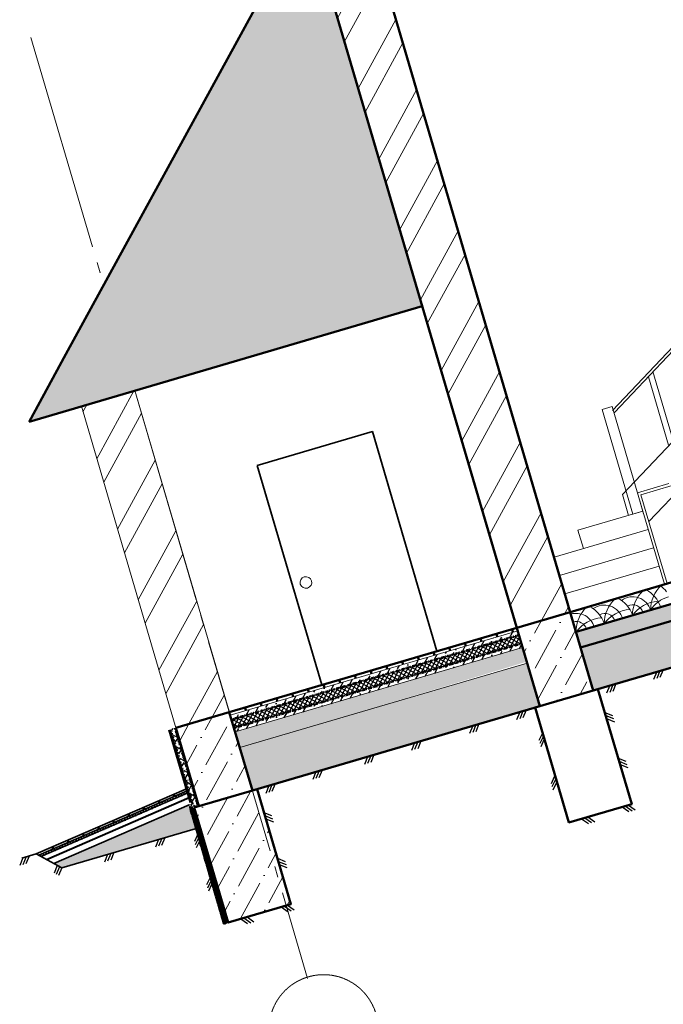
# Model space of a CAD drawing. Header units: millimetres. Extents: x -2096172177 to 2055029645, y -728784453 to 1899906214.
# Tile 103 of 109: x 1885187497 to 1892788845, y 1830433353 to 1842070595. Entities that reach past the tile are written whole.
import ezdxf

# ---------------------------------------------------------------- set-up
doc = ezdxf.new("R2010")
doc.units = ezdxf.units.MM
doc.linetypes.add('ACAD_ISO03W100', pattern=[30, 12, -18])
doc.linetypes.add('DASHDOT_axis', pattern=[24, 20, -1.5, 1, -1.5])
for name, color, linetype, lineweight in [('Внутренние стены', 3, 'Continuous', 35), ('дюбеля', 20, 'Continuous', 25), ('Лестница и ступ', 100, 'Continuous', 18), ('линии', 3, 'Continuous', 20), ('Наружные стены', 1, 'Continuous', 50), ('Уровни пола', 240, 'Continuous', 50), ('Штриховки', 212, 'Continuous', 25), ('эркер разрез', 240, 'Continuous', 35)]:
    doc.layers.add(name, color=color, linetype=linetype, lineweight=lineweight)
doc.linetypes.add('ограждение1', pattern='A,6.35,-2.54,[133,ltypeshp.shx,S=2.54,R=0,X=-2.54,Y=0],-2.54,25.4', length=36.83)
pattern_1 = [(45, (1306721.64, 685615.73), (84.1899, 308.696304), [396.875, -79.375, 0, -79.375])]
pattern_2 = [(45, (-28062.61, -19934.545), (33.6759605, 123.4785217), [158.75, -31.75, 0, -31.75])]

# ---------------------------------------------------------------- blocks, each defined once
blk = doc.blocks.new('Фасад (на основе 1 эт)')
at = {"layer": 'Наружные стены', "lineweight": 20, "ltscale": 10}
h = blk.add_hatch(dxfattribs=at)
h.set_pattern_fill('AR-SAND', color=5)
h.set_pattern_definition([(37.5, (-28062.61, -19934.545), (-1.6000313, 48.9413237), [0, -38.608, 0, -43.18, 0, -41.275]), (7.5, (-28062.61, -19934.545), (44.9523283, 71.68251), [0, -20.828, 0, -34.798, 0, -13.335]), (327.5, (-28093.85, -19934.545), (79.099237, 0.1437185), [0, -12.7, 0, -45.72, 0, -59.69]), (317.5, (-28093.85, -19934.545), (76.3556452, 22.2929323), [0, -6.35, 0, -29.972, 0, -34.29])])
h.paths.add_polyline_path([(1805074.554, 952425.777), (1805134.554, 952425.777), (1807119.554, 952440.777), (1807119.554, 952575.777), (1804374.554, 952575.777), (1804374.554, 952425.777)])
at = {"layer": 'Наружные стены', "lineweight": 20}
h = blk.add_hatch(dxfattribs=at)
h.set_pattern_fill('AR-SAND', color=5)
h.set_pattern_definition([(37.5, (-17607.61, -19934.545), (-1.6000313, 48.9413237), [0, -38.608, 0, -43.18, 0, -41.275]), (7.5, (-17607.61, -19934.545), (44.9523283, 71.68251), [0, -20.828, 0, -34.798, 0, -13.335]), (327.5, (-17638.85, -19934.545), (79.099237, 0.1437185), [0, -12.7, 0, -45.72, 0, -59.69]), (317.5, (-17638.85, -19934.545), (76.3556452, 22.2929323), [0, -6.35, 0, -29.972, 0, -34.29])])
h.paths.add_polyline_path([(1815529.554, 952425.777), (1815589.554, 952425.777), (1817574.554, 952428.166), (1817574.554, 952575.777), (1807629.554, 952575.718), (1807629.554, 952425.718)])
at = {"layer": 'Штриховки', "lineweight": 20}
h = blk.add_hatch(dxfattribs=at)
h.set_pattern_fill('ANSI32', color=5)
h.set_pattern_definition([(45, (1306721.64, 685615.73), (-336.7596, 336.7596), []), (45, (1306946.15, 685615.73), (-336.7596, 336.7596), [])])
h.paths.add_polyline_path([(1804374.554, 955840.777), (1803864.554, 955840.777), (1803864.554, 952765.777), (1804374.554, 952765.777), (1804374.554, 952765.777)])
h.paths.add_polyline_path([(1807629.554, 959865.777), (1807429.554, 959865.777), (1807290.03, 959865.777), (1807119.554, 959695.433), (1807119.554, 952765.777), (1807629.554, 952765.777), (1807629.554, 952765.777)])
h.paths.add_polyline_path([(1818084.554, 956675.777), (1817574.554, 956675.777), (1817574.554, 955235.777), (1818084.554, 955235.777)])
h.paths.add_polyline_path([(1816884.554, 959865.777), (1816374.554, 959865.777), (1816374.554, 959265.777), (1816884.554, 959265.777)])
h = blk.add_hatch(dxfattribs=at)
h.set_pattern_fill('TILE3', color=256, scale=4, pattern_type=2)
h.set_pattern_definition([(331.6993, (1747741.899, 862003.465), (400.0000576, -199.9994338), [29.5296, -2923.4334]), (323.9727, (1747761.899, 862012.465), (1400.0000374, -999.9971696), [27.203, -2693.0886]), (84.8572, (1747606.8986, 861963.465), (1600.011055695, 17800.00007994), [196.7922, -19884.0456]), (46.8476, (1747630.899, 861973.465), (2800.00097714, 2999.9999452), [21.9318, -4364.4114]), (90, (1747624.9, 861959.47), (-200, 1e-14), [4, -196]), (59.0362, (1747624.9, 861963.465), (200.000376, 400.00013), [11.662, -1154.529]), (63.4349, (1747606.9, 861963.465), (0.00026, 199.99991), [15.6524, -431.5614]), (49.899, (1747613.899, 861977.465), (1000.0034381, 1200.0000194), [24.8394, -4943.0642]), (0, (1747606.9, 861963.47), (0, 200), [18, -182]), (16.2602, (1747671.899, 862003.465), (3400.0000822, 999.9997206), [25, -4974.9998]), (20.556, (1747651.899, 862012.465), (999.9999944, 399.999059), [34.176, -1674.6242]), (7.4314, (1747683.899, 862024.465), (2999.99995095, 399.9995566), [23.1948, -4615.7704]), (36.0273, (1747629.899, 861996.465), (799.9999886, 599.9985412), [27.203, -2693.0886]), (28.3007, (1747645.899, 861989.465), (2199.9998857, 1199.9972714), [29.5296, -2923.4334]), (352.5686, (1747706.899, 862027.465), (1599.9999323, -199.9997773), [23.1948, -4615.7704]), (339.444, (1747729.899, 862024.465), (599.999965, -199.9994856), [34.176, -1674.6242]), (343.7398, (1747717.899, 862010.465), (1400.00003287, -399.99988495), [25, -4974.9998]), (0, (1747695.9, 862010.47), (0, 200), [22, -178]), (275.1429, (1747789.2586, 862159.465), (200.00529586, -2200.000015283), [196.7922, -19884.0486]), (0, (1747788.9, 861963.47), (0, 200), [18, -182]), (310.101, (1747783.899, 861996.465), (2200.00711284, -2600.00006477), [24.8394, -4943.0642]), (296.5651, (1747799.9, 861977.465), (200.00017, -200.0001), [15.6524, -431.5614]), (300.9638, (1747782.9, 861973.465), (400.000703, -599.999947), [11.662, -1154.529]), (90, (1747788.9, 861959.47), (-200, 1e-14), [4, -196]), (313.1524, (1747767.899, 861989.465), (200.0001161, -200.0000718), [21.9318, -4364.4114])])
h.paths.add_polyline_path([(1803864.554, 956340.777), (1803364.554, 955840.777), (1807119.554, 955840.777), (1807119.554, 959595.777)])
at = {"layer": 'Штриховки', "linetype": 'Continuous', "lineweight": 25}
h = blk.add_hatch(dxfattribs=at)
h.set_pattern_fill('ANSI37', color=256, scale=0.5)
h.set_pattern_definition([(45, (-2691210.35, -1341112.99), (-56.1266008, 56.1266008), []), (135, (-2691210.35, -1341112.99), (-56.1266008, -56.1266008), [])])
h.paths.add_polyline_path([(1803848.831, 952765.777), (1803821.516, 952765.777), (1803821.516, 952025.777), (1803848.831, 952025.777)])
at = {"layer": 'Штриховки', "lineweight": 20, "ltscale": 10}
h = blk.add_hatch(dxfattribs=at)
h.set_pattern_fill('ANSI36', color=5)
h.set_pattern_definition(pattern_1)
h.paths.add_polyline_path([(1804374.554, 952765.777), (1803864.554, 952765.777), (1803864.554, 952015.427), (1804374.554, 952015.427)])
at = {"layer": 'Штриховки'}
h = blk.add_hatch(dxfattribs=at)
h.set_pattern_fill('ANSI36', color=5, scale=20)
h.set_pattern_definition(pattern_2)
h.paths.add_polyline_path([(1807119.554, 952695.777), (1807119.554, 952735.777), (1804374.554, 952735.777), (1804374.554, 952695.777)])
at = {"layer": 'Штриховки', "lineweight": 20, "ltscale": 10}
h = blk.add_hatch(dxfattribs=at)
h.set_pattern_fill('ANSI36', color=5)
h.set_pattern_definition(pattern_1)
h.paths.add_polyline_path([(1807629.554, 952765.777), (1807119.554, 952765.777), (1807119.554, 952015.427), (1807629.554, 952015.427)])
at = {"layer": 'Штриховки', "linetype": 'Continuous', "lineweight": 25}
h = blk.add_hatch(dxfattribs=at)
h.set_pattern_fill('ANSI37', color=256, scale=10)
h.set_pattern_definition([(45, (1738789.194, 858432.59), (-22.45064, 22.45064), []), (135, (1738789.194, 858432.59), (-22.45064, -22.45064), [])])
h.paths.add_polyline_path([(1804374.554, 952695.777), (1804374.554, 952615.777), (1807119.554, 952615.777), (1807119.554, 952695.777)])
at = {"layer": 'Штриховки'}
h = blk.add_hatch(dxfattribs=at)
h.set_pattern_fill('ANSI36', color=5, scale=20)
h.set_pattern_definition(pattern_2)
h.paths.add_polyline_path([(1807119.554, 952575.777), (1807119.554, 952615.777), (1804374.554, 952615.777), (1804374.554, 952575.777)])
h = blk.add_hatch(dxfattribs=at)
h.set_pattern_fill('AR-CONC', color=5)
h.set_pattern_definition([(50, (-28062.61, -19934.55), (182.184669, -15.939086), [19.05, -209.55]), (355, (-28062.6, -19934.55), (-35.243421, 191.056845), [15.24, -167.640584]), (100.451445, (-28047.43, -19935.87), (146.941247, 175.117752), [16.190009, -178.090245]), (46.1842, (-28062.6, -19883.75), (271.07904, -42.042328), [28.575, -314.325]), (96.635558, (-28040.02, -19887.25), (237.404134, 247.426125), [24.285023, -267.13561]), (351.184151, (-28062.6, -19883.75), (237.404134, 247.426125), [22.859967, -251.459732]), (21, (-28037.21, -19896.45), (151.614391, -102.265198), [19.05, -209.55]), (326, (-28037.2, -19896.45), (61.802028, 184.187966), [15.24, -167.64]), (71.451445, (-28024.57, -19904.97), (213.41642, 81.922769), [16.190009, -178.089938]), (37.5, (-28062.61, -19934.545), (3.0886033, 84.5550389), [0, -165.608, 0, -170.18, 0, -168.275]), (7.5, (-28062.61, -19934.545), (66.8196625, 100.180575), [0, -97.028, 0, -161.798, 0, -64.135]), (327.5, (-28119.25, -19934.545), (135.5905952, -5.728744), [0, -63.5, 0, -198.12, 0, -262.89]), (317.5, (-28144.65, -19934.55), (148.1291814, 25.426491), [0, -82.55, 0, -131.572, 0, -186.69])])
h.paths.add_polyline_path([(1803779.522, 952026.311), (1803779.48, 952026.311), (1803779.48, 952051.465), (1802440.889, 951885.041), (1802498.557, 951826.844), (1803778.971, 951826.844)])
h.paths.add_polyline_path([(1807119.554, 952285.877), (1807119.554, 952305.297), (1807119.554, 952425.777), (1805134.554, 952425.777), (1805074.554, 952425.777), (1804374.554, 952425.777), (1804374.554, 952015.777), (1807119.554, 952015.777)])
h = blk.add_hatch(dxfattribs=at)
h.set_pattern_fill('AR-CONC', color=5)
h.set_pattern_definition([(50, (1747606.9, 861959.47), (182.18467, -15.93909), [19.05, -209.55]), (355, (1747606.9, 861959.47), (-35.24342, 191.05685), [15.24, -167.64058]), (100.45144, (1747622.08, 861958.14), (146.94125, 175.11775), [16.19, -178.09024]), (46.1842, (1747606.9, 862010.27), (271.07904, -42.04233), [28.575, -314.325]), (96.63556, (1747629.5, 862006.76), (237.40413, 247.4261), [24.285, -267.1356]), (351.18415, (1747606.9, 862010.27), (237.4041, 247.4261), [22.86, -251.4597]), (21, (1747632.3, 861997.57), (151.6144, -102.2652), [19.05, -209.55]), (326, (1747632.3, 861997.57), (61.80203, 184.18797), [15.24, -167.64]), (71.45144, (1747644.93, 861989.04), (213.41642, 81.92277), [16.19, -178.08994]), (37.5, (1747606.9, 861959.465), (3.088603, 84.55504), [0, -165.608, 0, -170.18, 0, -168.275]), (7.5, (1747606.9, 861959.465), (66.81966, 100.180575), [0, -97.028, 0, -161.798, 0, -64.135]), (327.5, (1747550.26, 861959.465), (135.590595, -5.728744), [0, -63.5, 0, -198.12, 0, -262.89]), (317.5, (1747524.86, 861959.47), (148.12918, 25.42649), [0, -82.55, 0, -131.572, 0, -186.69])])
h.paths.add_polyline_path([(1807629.554, 952425.777), (1807629.554, 952015.777), (1817574.554, 952015.777), (1817574.554, 952425.777)])
at = {"layer": 'Штриховки', "linetype": 'Continuous', "lineweight": 25}
h = blk.add_hatch(dxfattribs=at)
h.set_pattern_fill('ANSI37', color=256, scale=0.5)
h.set_pattern_definition([(45, (1658828.3983, 817842.4235), (-1.122532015, 1.122532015), []), (135, (1658828.3983, 817842.4235), (-1.122532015, -1.122532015), [])])
h.paths.add_polyline_path([(1803776.445, 950913.928), (1803803.76, 950913.928), (1803806.837, 952026.311), (1803779.522, 952026.311)])
h = blk.add_hatch(dxfattribs=at)
h.set_pattern_fill('ANSI37', color=256, scale=0.5, angle=-90)
h.set_pattern_definition([(315, (-540177.49, 5666543.75), (56.1266008, 56.1266008), []), (45, (-540177.49, 5666543.75), (-56.1266008, 56.1266008), [])])
h.paths.add_polyline_path([(1803822.738, 952053.626), (1803779.48, 952053.626), (1803779.48, 952026.311), (1803822.738, 952026.311)])
at = {"layer": 'Штриховки', "lineweight": 20, "ltscale": 10}
h = blk.add_hatch(dxfattribs=at)
h.set_pattern_fill('ANSI36', color=5)
h.set_pattern_definition(pattern_1)
h.paths.add_polyline_path([(1803819.551, 952015.777), (1803819.551, 950915.777), (1804419.551, 950915.777), (1804419.551, 952015.777)])
h = blk.add_hatch(dxfattribs=at)
h.set_pattern_fill('ANSI36', color=5)
h.set_pattern_definition(pattern_1)
h.paths.add_polyline_path([(1804419.551, 950915.777), (1804419.551, 952015.777), (1803819.551, 952015.777), (1803819.551, 950915.777)])
at = {"linetype": 'DASHDOT_axis', "lineweight": 15, "ltscale": 100}
for p, q in [((1804374.554, 959217.203), (1804374.554, 956850.777)), ((1804374.554, 955840.777), (1804374.554, 950217.203))]:
    blk.add_line(p, q, dxfattribs=at)
at = {"linetype": 'DASHDOT_axis'}
blk.add_circle((1804383.801, 949730.206), 500, dxfattribs=at)
at = {"layer": 'Внутренние стены', "color": 1, "linetype": 'DASHDOT_axis', "lineweight": 15, "ltscale": 100}
blk.add_line((1804374.554, 952735.777), (1804374.554, 952765.777), dxfattribs=at)
at = {"layer": 'дюбеля', "linetype": 'ACAD_ISO03W100', "lineweight": 15, "ltscale": 100}
for p, q in [((1803817.708, 952558.52), (1803817.708, 952589.964)), ((1803858.425, 952574.212), (1803819.548, 952574.212)), ((1803817.708, 952408.52), (1803817.708, 952439.964)), ((1803858.425, 952424.212), (1803819.548, 952424.212)), ((1803817.708, 952258.52), (1803817.708, 952289.964)), ((1803858.425, 952274.212), (1803819.548, 952274.212)), ((1803817.817, 952113.331), (1803817.817, 952144.775)), ((1803858.842, 952129.023), (1803820.255, 952129.023)), ((1803774.17, 951963.928), (1803774.17, 951995.371)), ((1803814.887, 951979.62), (1803776.011, 951979.62)), ((1803774.17, 951813.928), (1803774.17, 951845.371)), ((1803814.887, 951829.62), (1803776.011, 951829.62)), ((1803774.17, 951663.928), (1803774.17, 951695.371)), ((1803814.887, 951679.62), (1803776.011, 951679.62)), ((1803774.17, 951513.928), (1803774.17, 951545.371)), ((1803814.887, 951529.62), (1803776.011, 951529.62)), ((1803774.17, 951363.928), (1803774.17, 951395.371)), ((1803814.887, 951379.62), (1803776.011, 951379.62))]:
    blk.add_line(p, q, dxfattribs=at)
at = {"layer": 'Лестница и ступ'}
for p, q in [((1808522.91, 954430.043), (1812518.032, 956770.528)), ((1808535.547, 954408.472), (1812530.669, 956748.957)), ((1812348.728, 955969.692), (1808392.137, 953664.681)), ((1812450.669, 955615.777), (1808554.36, 953358.423)), ((1808926.014, 954633.768), (1808926.014, 953980.903)), ((1808976.635, 954669.241), (1808976.806, 954008.734)), ((1808392.137, 953664.681), (1808392.137, 953465.777)), ((1808529.36, 953440.992), (1808529.36, 953640.992)), ((1808529.36, 953640.992), (1808829.36, 953640.992)), ((1808554.36, 953440.992), (1808554.36, 953615.992)), ((1808554.36, 953615.992), (1808854.36, 953615.992)), ((1807909.669, 953465.777), (1808529.554, 953465.777)), ((1807909.669, 953465.777), (1807909.669, 953290.777)), ((1808529.554, 953465.777), (1808529.554, 952767.263)), ((1808554.36, 953440.992), (1808554.36, 952765.777)), ((1807629.554, 953290.777), (1808529.554, 953290.777)), ((1807629.554, 953290.777), (1807629.554, 952765.777)), ((1807629.554, 953115.777), (1808529.554, 953115.777)), ((1807629.554, 952940.777), (1808529.554, 952940.777)), ((1807629.554, 952765.777), (1808529.554, 952765.777))]:
    blk.add_line(p, q, dxfattribs=at)
blk.add_lwpolyline([(1808434.271, 953465.777), (1808529.36, 953465.777), (1808529.36, 954465.777), (1808434.271, 954465.777)], close=True, dxfattribs=at)
at = {"layer": 'Наружные стены'}
for p, q in [((1807119.554, 952015.777), (1807119.554, 959865.777)), ((1807629.554, 952015.777), (1807629.554, 959865.777)), ((1803864.554, 952015.777), (1803864.554, 952765.777)), ((1803864.554, 952765.777), (1804374.554, 952765.777)), ((1804374.554, 952015.777), (1804374.554, 952765.777)), ((1807119.554, 952765.777), (1807629.554, 952765.777)), ((1807629.554, 952765.777), (1812299.554, 952765.777)), ((1807629.554, 952575.777), (1817574.554, 952575.777)), ((1807629.554, 952425.777), (1817574.554, 952425.777))]:
    blk.add_line(p, q, dxfattribs=at)
at = {"layer": 'Наружные стены', "lineweight": 15}
for p, q in [((1803864.554, 952015.777), (1803864.554, 955840.777)), ((1804374.554, 952015.777), (1804374.554, 955840.777))]:
    blk.add_line(p, q, dxfattribs=at)
at = {"layer": 'Наружные стены', "lineweight": 20}
for p, q in [((1804374.554, 952765.777), (1807119.554, 952765.777)), ((1804374.554, 952735.777), (1807119.554, 952735.777)), ((1807119.554, 952765.777), (1807119.554, 952765.777)), ((1807119.554, 952735.777), (1807119.554, 952735.777)), ((1804374.554, 952695.777), (1807119.554, 952695.777)), ((1807119.554, 952695.777), (1807119.554, 952695.777)), ((1804374.554, 952615.777), (1807119.554, 952615.777)), ((1804374.554, 952575.777), (1807119.554, 952575.777)), ((1807119.554, 952615.777), (1807119.554, 952615.777)), ((1807119.554, 952575.777), (1807119.554, 952575.777)), ((1804374.554, 952425.777), (1807119.554, 952425.777)), ((1807119.554, 952425.777), (1807119.554, 952425.777))]:
    blk.add_line(p, q, dxfattribs=at)
at = {"layer": 'Наружные стены', "ltscale": 100}
for points in [[(1803819.551, 952015.777), (1804419.551, 952015.777), (1804419.551, 950915.777), (1803819.551, 950915.777)], [(1803819.551, 952015.777), (1804419.551, 952015.777), (1804419.551, 950915.777), (1803819.551, 950915.777)], [(1807074.551, 952015.777), (1807674.551, 952015.777), (1807674.551, 950915.777), (1807074.551, 950915.777)]]:
    blk.add_lwpolyline(points, close=True, dxfattribs=at)
at = {"layer": 'Уровни пола', "color": 1}
for p, q in [((1803864.554, 956340.777), (1807119.554, 959595.777)), ((1803864.554, 956340.777), (1803364.554, 955840.777)), ((1803364.554, 955840.777), (1807119.554, 955840.777))]:
    blk.add_line(p, q, dxfattribs=at)
at = {"layer": 'Уровни пола'}
for p, q in [((1804374.554, 952765.777), (1807119.554, 952765.777)), ((1807629.554, 952765.777), (1810374.554, 952765.777)), ((1805074.554, 952425.777), (1805074.554, 952425.777)), ((1805074.554, 952425.777), (1805074.554, 952425.777)), ((1805074.554, 952425.777), (1805074.554, 952425.777))]:
    blk.add_line(p, q, dxfattribs=at)
at = {"layer": 'Уровни пола', "color": 1, "lineweight": 50}
for p, q in [((1804524.554, 952735.777), (1804524.554, 952765.777)), ((1804674.554, 952735.777), (1804674.554, 952765.777)), ((1804824.554, 952735.777), (1804824.554, 952765.777)), ((1804974.554, 952735.777), (1804974.554, 952765.777)), ((1805124.554, 952735.777), (1805124.554, 952765.777)), ((1805274.554, 952735.777), (1805274.554, 952765.777)), ((1805424.554, 952735.777), (1805424.554, 952765.777)), ((1805574.554, 952735.777), (1805574.554, 952765.777)), ((1805724.554, 952735.777), (1805724.554, 952765.777)), ((1805874.554, 952735.777), (1805874.554, 952765.777)), ((1806024.554, 952735.777), (1806024.554, 952765.777)), ((1806174.554, 952735.777), (1806174.554, 952765.777)), ((1806324.554, 952735.777), (1806324.554, 952765.777)), ((1806474.554, 952735.777), (1806474.554, 952765.777)), ((1806624.554, 952735.777), (1806624.554, 952765.777)), ((1806774.554, 952735.777), (1806774.554, 952765.777)), ((1806924.554, 952735.777), (1806924.554, 952765.777)), ((1807074.554, 952735.777), (1807074.554, 952765.777))]:
    blk.add_line(p, q, dxfattribs=at)
at = {"layer": 'Уровни пола', "ltscale": 100}
blk.add_line((1807629.554, 952765.777), (1812299.554, 952765.777), dxfattribs=at)
at = {"layer": 'Уровни пола', "linetype": 'ACAD_ISO03W100', "lineweight": 53, "ltscale": 0.2}
for p, q in [((1804374.554, 952695.777), (1807119.554, 952695.777)), ((1804374.554, 952615.777), (1807119.554, 952615.777))]:
    blk.add_line(p, q, dxfattribs=at)
at = {"layer": 'Уровни пола', "color": 5}
for p, q in [((1804374.554, 952015.777), (1807119.554, 952015.777)), ((1807629.554, 952015.777), (1817574.554, 952015.777))]:
    blk.add_line(p, q, dxfattribs=at)
at = {"layer": 'Уровни пола', "lineweight": 18}
for centre, radius, start, end in [((1807924.715, 952490.545), 307.22, 116.3782192, 163.8930063), ((1807629.554, 952572.847), 173.065, 359.8510013, 90), ((1807623.473, 952565.93), 275.796, 2.0462628, 46.4372672), ((1807899.093, 952572.847), 173.065, 359.8510013, 109.6985189), ((1808194.254, 952490.545), 307.22, 116.3782192, 163.8930063), ((1807893.012, 952565.93), 275.796, 2.0462628, 46.4372672), ((1808168.633, 952572.847), 173.065, 359.8510013, 109.6985189), ((1808463.793, 952490.545), 307.22, 116.3782192, 163.8930063), ((1808636.834, 952490.545), 307.22, 116.3782192, 163.8930063), ((1808162.552, 952565.93), 275.796, 2.0462628, 46.4372672), ((1808284.638, 952601.696), 262.365, 21.0137052, 38.7112307), ((1807629.554, 952572.397), 99.82, 0, 90), ((1807905.518, 952575.059), 93.433, 358.3678226, 105.3414475), ((1808168.633, 952572.397), 99.82, 0, 101.7158041), ((1808532.131, 952347.924), 297.06, 90, 129.8658998), ((1807819.967, 952344.39), 297.06, 76.1587333, 129.8658998), ((1808089.507, 952344.39), 297.06, 76.1587333, 129.8658998), ((1808359.046, 952344.39), 297.06, 76.1587333, 129.8658998)]:
    blk.add_arc(centre, radius, start, end, dxfattribs=at)
at = {"layer": 'Штриховки', "lineweight": 60, "ltscale": 100}
blk.add_line((1803802.342, 952765.48), (1803802.342, 952070.523), dxfattribs=at)
at = {"layer": 'Штриховки', "linetype": 'ACAD_ISO03W100', "lineweight": 35, "ltscale": 0.2}
for p, q in [((1803809.93, 952054.831), (1803810.541, 952762.368)), ((1803854.258, 952027.576), (1803854.258, 952765.777)), ((1803809.187, 950915.727), (1803809.187, 952015.727))]:
    blk.add_line(p, q, dxfattribs=at)
at = {"layer": 'Штриховки', "linetype": 'ACAD_ISO03W100', "lineweight": 15}
for p, q in [((1803821.516, 952053.626), (1803821.516, 952765.777)), ((1803848.831, 952765.777), (1803848.831, 952025.777)), ((1803821.516, 952037.648), (1803821.516, 952041.209))]:
    blk.add_line(p, q, dxfattribs=at)
at = {"layer": 'Штриховки', "lineweight": 35, "ltscale": 100}
for p, q in [((1802311.318, 952015.8), (1803799.858, 952200.866)), ((1802328.963, 951997.994), (1803799.858, 952180.866)), ((1802344.855, 951981.956), (1803802.227, 952163.147)), ((1802311.34, 952015.777), (1802174.848, 952015.777)), ((1802311.318, 952015.8), (1802498.557, 951826.844)), ((1802440.889, 951885.041), (1803782.114, 952051.792)), ((1802498.557, 951826.844), (1803772.856, 951826.844))]:
    blk.add_line(p, q, dxfattribs=at)
at = {"layer": 'Штриховки', "linetype": 'ACAD_ISO03W100', "lineweight": 70, "ltscale": 0.9}
blk.add_line((1802343.375, 951988.836), (1803802.342, 952169.522), dxfattribs=at)
at = {"layer": 'Штриховки', "linetype": 'ограждение1', "lineweight": 40, "ltscale": 0.1}
blk.add_line((1802386.76, 951939.667), (1803802.342, 952118.328), dxfattribs=at)
at = {"layer": 'Штриховки', "lineweight": 50}
for p, q in [((1803075.011, 952110.748), (1803075.011, 952091.468)), ((1803225.011, 952129.397), (1803225.011, 952114.747)), ((1803375.011, 952148.046), (1803375.011, 952128.715)), ((1803525.011, 952166.695), (1803525.011, 952147.339)), ((1803675.011, 952185.344), (1803675.011, 952165.962)), ((1802472.743, 952035.869), (1802472.743, 952016.025)), ((1802625.011, 952054.8), (1802625.011, 952035.597)), ((1802775.011, 952073.45), (1802775.011, 952054.22)), ((1802925.011, 952092.099), (1802925.011, 952072.843))]:
    blk.add_line(p, q, dxfattribs=at)
at = {"layer": 'Штриховки'}
for p, q in [((1802183.094, 952015.777), (1802135.454, 951956.135)), ((1802213.094, 952015.777), (1802165.454, 951956.135)), ((1802243.094, 952015.777), (1802195.454, 951956.135)), ((1804531.889, 952015.777), (1804484.249, 951956.135)), ((1804561.889, 952015.777), (1804514.249, 951956.135)), ((1804591.889, 952015.777), (1804544.249, 951956.135)), ((1804981.089, 952015.777), (1804933.45, 951956.135)), ((1805011.089, 952015.777), (1804963.45, 951956.135)), ((1805041.089, 952015.777), (1804993.45, 951956.135)), ((1805474.588, 952015.777), (1805426.948, 951956.135)), ((1805504.588, 952015.777), (1805456.948, 951956.135)), ((1805534.588, 952015.777), (1805486.948, 951956.135)), ((1805923.789, 952015.777), (1805876.149, 951956.135)), ((1805953.789, 952015.777), (1805906.149, 951956.135)), ((1805983.789, 952015.777), (1805936.149, 951956.135)), ((1806478.573, 952015.777), (1806430.933, 951956.135)), ((1806508.573, 952015.777), (1806460.933, 951956.135)), ((1806538.573, 952015.777), (1806490.933, 951956.135)), ((1806927.773, 952015.777), (1806880.134, 951956.135)), ((1806957.773, 952015.777), (1806910.134, 951956.135)), ((1806987.773, 952015.777), (1806940.134, 951956.135)), ((1807786.889, 952015.777), (1807739.249, 951956.135)), ((1807816.889, 952015.777), (1807769.249, 951956.135)), ((1807846.889, 952015.777), (1807799.249, 951956.135)), ((1808236.089, 952015.777), (1808188.45, 951956.135)), ((1808266.089, 952015.777), (1808218.45, 951956.135)), ((1808296.089, 952015.777), (1808248.45, 951956.135)), ((1802465.336, 951860.37), (1802417.696, 951800.728)), ((1802481.946, 951843.607), (1802434.307, 951783.965)), ((1802498.557, 951826.844), (1802450.917, 951767.202)), ((1802936.87, 951826.844), (1802889.23, 951767.202)), ((1802966.87, 951826.844), (1802919.23, 951767.202)), ((1802996.87, 951826.844), (1802949.23, 951767.202)), ((1803423.137, 951826.844), (1803375.497, 951767.202)), ((1803453.137, 951826.844), (1803405.497, 951767.202)), ((1803483.137, 951826.844), (1803435.497, 951767.202)), ((1803778.804, 951766.789), (1803732.806, 951715.355)), ((1804419.551, 951792.784), (1804479.193, 951745.145)), ((1804419.551, 951762.784), (1804479.193, 951715.145)), ((1807068.155, 951766.789), (1807022.156, 951715.355)), ((1807674.551, 951792.784), (1807734.193, 951745.145)), ((1807674.551, 951762.784), (1807734.193, 951715.145)), ((1803778.804, 951736.789), (1803732.806, 951685.355)), ((1803778.804, 951706.789), (1803732.806, 951655.355)), ((1804419.551, 951732.784), (1804479.193, 951685.145)), ((1807068.155, 951736.789), (1807022.156, 951685.355)), ((1807068.155, 951706.789), (1807022.156, 951655.355)), ((1807674.551, 951732.784), (1807734.193, 951685.145)), ((1803774.17, 951354.771), (1803728.172, 951303.338)), ((1803774.17, 951324.771), (1803728.172, 951273.338)), ((1803774.17, 951294.771), (1803728.172, 951243.338)), ((1804419.551, 951354.771), (1804479.193, 951307.131)), ((1804419.551, 951324.771), (1804479.193, 951277.131)), ((1804419.551, 951294.771), (1804479.193, 951247.131)), ((1807063.521, 951354.771), (1807017.522, 951303.338)), ((1807063.521, 951324.771), (1807017.522, 951273.338)), ((1807063.521, 951294.771), (1807017.522, 951243.338)), ((1807674.551, 951354.771), (1807734.193, 951307.131)), ((1807674.551, 951324.771), (1807734.193, 951277.131)), ((1807674.551, 951294.771), (1807734.193, 951247.131)), ((1803941.226, 950915.777), (1803988.866, 950856.135)), ((1803971.226, 950915.777), (1804018.866, 950856.135)), ((1804001.226, 950915.777), (1804048.866, 950856.135)), ((1804327.215, 950915.777), (1804374.854, 950856.135)), ((1804357.215, 950915.777), (1804404.854, 950856.135)), ((1804387.215, 950915.777), (1804434.854, 950856.135)), ((1807196.226, 950915.777), (1807243.866, 950856.135)), ((1807226.226, 950915.777), (1807273.866, 950856.135)), ((1807256.226, 950915.777), (1807303.866, 950856.135)), ((1807582.215, 950915.777), (1807629.854, 950856.135)), ((1807612.215, 950915.777), (1807659.854, 950856.135)), ((1807642.215, 950915.777), (1807689.854, 950856.135))]:
    blk.add_line(p, q, dxfattribs=at)
at = {"layer": 'Штриховки', "linetype": 'ACAD_ISO03W100', "lineweight": 15, "ltscale": 100}
for p, q in [((1803779.48, 952053.626), (1803822.738, 952053.626)), ((1803779.48, 952026.311), (1803779.48, 952053.626)), ((1803779.522, 952026.311), (1803779.48, 952026.311)), ((1803822.738, 952026.311), (1803803.991, 952026.311)), ((1803821.516, 952025.777), (1803821.516, 952028.759)), ((1803848.831, 952025.777), (1803821.516, 952025.777))]:
    blk.add_line(p, q, dxfattribs=at)
at = {"layer": 'Штриховки', "linetype": 'ACAD_ISO03W100', "lineweight": 15}
blk.add_lwpolyline([(1803803.991, 952026.311), (1803806.837, 952026.311), (1803803.76, 950913.928), (1803776.445, 950913.928), (1803779.522, 952026.311)], dxfattribs=at)
at = {"layer": 'Штриховки', "color": 1, "lineweight": 15}
blk.add_circle((1805383.072, 953708.963), 53.384, dxfattribs=at)
at = {"layer": 'эркер разрез'}
blk.add_lwpolyline([(1805257.054, 954865.938), (1806357.054, 954865.938), (1806357.054, 952765.938), (1805257.054, 952765.938)], close=True, dxfattribs=at)

msp = doc.modelspace()

# ---------------------------------------------------------------- block references
at = {"layer": 'линии', "xscale": -1289.125523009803, "yscale": -1287.842123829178, "zscale": 1289.125523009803, "rotation": 196.3740975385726}
msp.add_blockref('Фасад (на основе 1 эт)', (1843499.301, 904896.093), dxfattribs=at)

doc.saveas('drawing.dxf')
